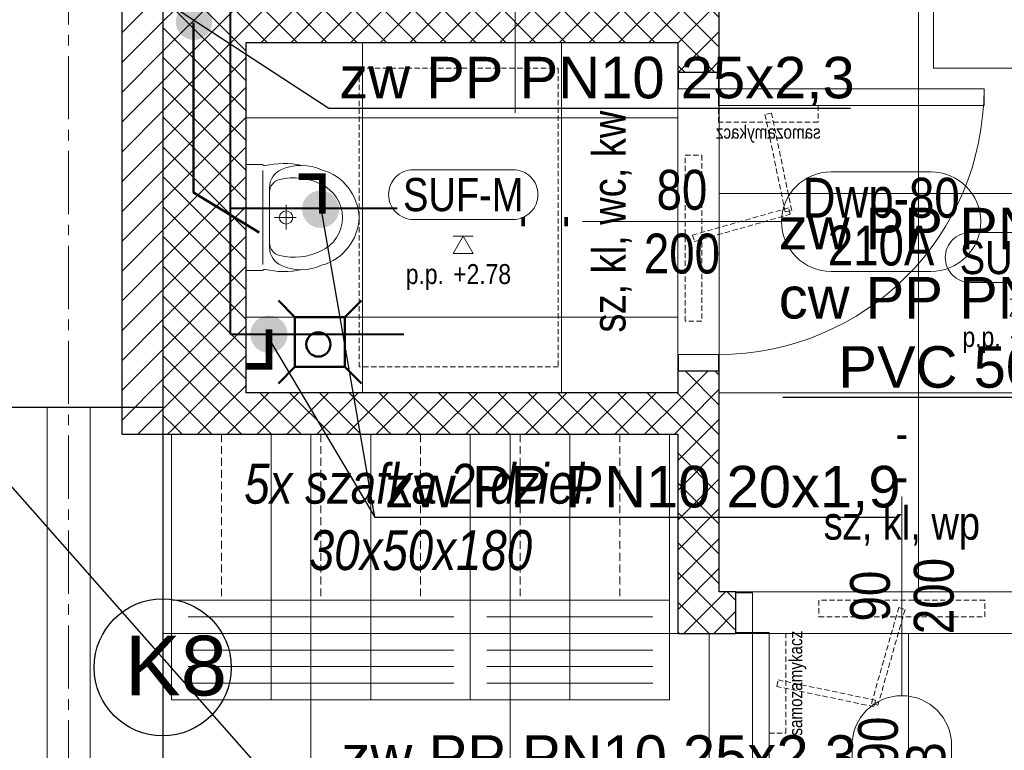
# Model space of a CAD drawing. Header units: millimetres. Extents: x -291747 to 77132, y 46721 to 203932.
# Tile 56 of 110: x 69240 to 69537, y 90922 to 91142. Entities that reach past the tile are written whole.
import ezdxf
from ezdxf.enums import TextEntityAlignment as Align
from ezdxf.lldxf.tags import DXFTag

# ---------------------------------------------------------------- set-up
doc = ezdxf.new("R2010")
doc.units = ezdxf.units.MM
doc.header["$MEASUREMENT"] = 0
for name, pattern in [('xreff_LSN_szatnie_PW_rzuty_14$0$CENTER2', [28.575, 19.05, -3.175, 3.175, -3.175]), ('xreff_LSN_szatnie_PW_rzuty_14$0$DASHED', [19.05, 12.7, -6.35]), ('xreff_LSN_szatnie_PW_rzuty_14$0$HIDDEN2', [4.7625, 3.175, -1.5875])]:
    doc.linetypes.add(name, pattern=pattern)
doc.layers.get('0').update_dxf_attribs({"lineweight": 9})
doc.layers.get('Defpoints').update_dxf_attribs({"lineweight": 9})
for name, color, linetype, lineweight in [('FL-xref', 250, 'Continuous', 9), ('FL_ks_nad posadzka', 12, 'Continuous', 50), ('FL_ks_pod stropem', 190, 'Continuous', 50), ('FL_opisy_kanaliza', 1, 'Continuous', 25), ('FL_opisy_woda', 7, 'Continuous', 25), ('FL_Zimna_woda-do odbiorników', 5, 'SOLID', 40), ('xreff_LSN_szatnie_PW_rzuty_14$0$A drzwi płytowe', 252, 'Continuous', 9), ('xreff_LSN_szatnie_PW_rzuty_14$0$A drzwi samozamykacze', 252, 'Continuous', 9), ('xreff_LSN_szatnie_PW_rzuty_14$0$A hatch', 8, 'Continuous', 5), ('xreff_LSN_szatnie_PW_rzuty_14$0$A hatch ściany', 252, 'Continuous', 9), ('xreff_LSN_szatnie_PW_rzuty_14$0$A opis pom', 252, 'Continuous', 9), ('xreff_LSN_szatnie_PW_rzuty_14$0$A opis pom pow', 252, 'Continuous', 9), ('xreff_LSN_szatnie_PW_rzuty_14$0$A opis stolarka', 252, 'Continuous', 9), ('xreff_LSN_szatnie_PW_rzuty_14$0$A opis stolarka NWD typ', 252, 'Continuous', 9), ('xreff_LSN_szatnie_PW_rzuty_14$0$A opis stolarka NWD wyposażenie', 252, 'Continuous', 9), ('xreff_LSN_szatnie_PW_rzuty_14$0$A opis technologia', 8, 'Continuous', 13), ('xreff_LSN_szatnie_PW_rzuty_14$0$A sufit', 252, 'Continuous', 9), ('xreff_LSN_szatnie_PW_rzuty_14$0$A sufit obrys', 252, 'Continuous', 9), ('xreff_LSN_szatnie_PW_rzuty_14$0$A sufit podwieszany opis', 8, 'Continuous', 13), ('xreff_LSN_szatnie_PW_rzuty_14$0$A widok wyżej', 252, 'xreff_LSN_szatnie_PW_rzuty_14$0$DASHED', 9), ('xreff_LSN_szatnie_PW_rzuty_14$0$A wyposazenie meblowe', 8, 'Continuous', 9), ('xreff_LSN_szatnie_PW_rzuty_14$0$A wyposazenie sanitarne', 8, 'Continuous', 9), ('xreff_LSN_szatnie_PW_rzuty_14$0$A-Wall', 252, 'Continuous', 9), ('xreff_LSN_szatnie_PW_rzuty_14$0$S-Grid-Iden', 8, 'xreff_LSN_szatnie_PW_rzuty_14$0$CENTER2', 9)]:
    doc.layers.add(name, color=color, linetype=linetype, lineweight=lineweight)
doc.layers.add('xreff_LSN_szatnie_PW_rzuty_14$0$A opis ppoż drzwi', color=252, linetype='Continuous', lineweight=9, transparency=0.25)
doc.styles.get("Standard").update_dxf_attribs({"font": 'arial.ttf'})
doc.styles.add('xreff_LSN_szatnie_PW_rzuty_14$0$STYL ASA', font='ARIALN.TTF')
tags = doc.linetypes.add('SOLID', pattern=[10, 10, 0]).pattern_tags.tags
tags[6:7] = [DXFTag(74, 4), DXFTag(75, 0), DXFTag(340, '0'), DXFTag(46, 0.0), DXFTag(50, 0.0), DXFTag(44, 0.0), DXFTag(45, 0.0)]
tags[4:5] = [DXFTag(74, 4), DXFTag(75, 0), DXFTag(340, '0'), DXFTag(46, 0.0), DXFTag(50, 0.0), DXFTag(44, 0.0), DXFTag(45, 0.0)]
doc.linetypes.add('ZIGZAG', pattern='A,0.0001,-0.2,[131,LTYPESHP.SHX,S=0.2,R=0,X=-0.2,Y=0],-0.4,[131,LTYPESHP.SHX,S=0.2,R=180,X=0.2,Y=0],-0.2', length=0.8001)
doc.dimstyles.get("Standard").update_dxf_attribs({"dimtxt": 0.18, "dimasz": 0.18, "dimexe": 0.18, "dimexo": 0.0625, "dimgap": 0.09, "dimtad": 0, "dimtih": 1, "dimtoh": 1, "dimdec": 4, "dimzin": 0, "dimdsep": 46, "dimtxsty": 'Standard', "dimcen": 0.09, "dimadec": 0, "dimazin": 0, "dimtfac": 1, "dimtdec": 4, "dimtofl": 0, "dimtmove": 0, "dimatfit": 3, "dimfxl": 1, "dimtolj": 1, "dimtzin": 0, "dimarcsym": 0})
pattern_1 = [(45, (0, 0), (-4.49012806, 4.49012806), []), (135, (0, 0), (-4.49012806, -4.49012806), [])]

# ---------------------------------------------------------------- blocks, each defined once
blk = doc.blocks.new('xreff_LSN_szatnie_PW_rzuty_14$0$samozamykacz')
at = {"linetype": 'xreff_LSN_szatnie_PW_rzuty_14$0$HIDDEN2', "ltscale": 0.5}
for points in [[(10, -5), (60, -5), (60, 0), (10, 0)], [(25.86, -31.09), (34.04, -2.23), (35.96, -2.77), (27.78, -31.64)], [(0, -40), (0, -10), (-5, -10), (-5, -40)], [(-2.3, -24.02), (27.08, -30.11), (26.67, -32.07), (-2.7, -25.98)]]:
    blk.add_lwpolyline(points, close=True, dxfattribs=at)
at = {"insert": (1, -25), "char_height": 4, "attachment_point": 2, "rotation": 90, "style": 'xreff_LSN_szatnie_PW_rzuty_14$0$STYL ASA'}
blk.add_mtext_dynamic_manual_height_columns('\\pxqc;samozamykacz', width=75.7344, gutter_width=1, heights=[0], dxfattribs=at)
blk = doc.blocks.new('xreff_LSN_szatnie_PW_rzuty_14$0$pisuar')
at = {"color": 0, "linetype": 'ByBlock', "lineweight": -2, "ltscale": 0.15}
for p, q in [((-16, 0), (-16, -4.71)), ((-16, 0), (16, 0)), ((16, 0), (16, -4.71)), ((0, -5), (-14.18, -5)), ((0, -5), (14.18, -5)), ((-8.97, -7), (0, -7)), ((8.97, -7), (0, -7)), ((0, -8.55), (0, -15.08)), ((-3.59, -12), (3.84, -12))]:
    blk.add_line(p, q, dxfattribs=at)
for points in [[(-15.63, -5.6, 0.108471), (-15.7, -16.67)], [(15.63, -5.6, -0.108471), (15.7, -16.67)]]:
    blk.add_lwpolyline(points, format="xyb", dxfattribs=at)
blk.add_circle((0, -12), 2, dxfattribs=at)
for centre, radius, start, end in [((-15.5, -4.71), 0.5, 180, 231.722), ((16.12, -5.5), 0.5, 128.278, 191.751), ((7.57, -11), 4, 13.2161, 90), ((8.97, -13), 6, 23.4768, 90), ((-6.49, -14.3), 18.45, 333.974, 13.2161), ((0.79, -16.55), 14.92, 335.648, 23.4768), ((0.5, -18.56), 15.45, 195.554, 268.129), ((0, -18), 11, 270, 336.441)]:
    blk.add_arc(centre, radius, start, end, dxfattribs=at)
at = {"color": 0, "linetype": 'ByBlock', "lineweight": -2, "ltscale": 0.15, "extrusion": (0, 0, -1)}
for centre, radius, start, end in [((16.12, -5.5), 0.5, 128.278, 191.751), ((-15.5, -4.71), 0.5, 180, 231.722), ((8.97, -13), 6, 23.4768, 90), ((7.57, -11), 4, 13.2161, 90), ((0.79, -16.55), 14.92, 335.648, 23.4768), ((-6.49, -14.3), 18.45, 333.974, 13.2161), ((0, -18), 11, 270, 336.441), ((0.5, -18.56), 15.45, 195.5535, 268.1291)]:
    blk.add_arc(centre, radius, start, end, dxfattribs=at)
at = {"layer": 'Defpoints', "linetype": 'xreff_LSN_szatnie_PW_rzuty_14$0$HIDDEN2', "ltscale": 0.5}
blk.add_lwpolyline([(-45, -34), (45, -34), (45, -94), (-45, -94)], close=True, dxfattribs=at)
blk = doc.blocks.new('xreff_LSN_szatnie_PW_rzuty_14$0$szafka dwudzielna 30x50x180')
blk.add_lwpolyline([(25, 15), (-25, 15), (-25, -15), (25, -15)], close=True)
at = {"linetype": 'xreff_LSN_szatnie_PW_rzuty_14$0$HIDDEN2', "lineweight": 9, "ltscale": 0.75}
blk.add_lwpolyline([(-25, 0), (25, 0)], dxfattribs=at)
blk = doc.blocks.new('*U5750')
at = {"layer": 'xreff_LSN_szatnie_PW_rzuty_14$0$A wyposazenie meblowe', "xscale": -1, "rotation": 90}
blk.add_blockref('xreff_LSN_szatnie_PW_rzuty_14$0$szafka dwudzielna 30x50x180', (0, 0), dxfattribs=at)
blk = doc.blocks.new('*U5751')
at = {"color": 0, "linetype": 'ByBlock', "lineweight": -2, "transparency": 16777216}
for p in [(0, 0), (30, 0), (60, 0), (90, 0), (120, 0)]:
    blk.add_blockref('*U5750', p, dxfattribs=at)
blk = doc.blocks.new('xreff_LSN_szatnie_PW_rzuty_14$0$lawka3')
blk.add_lwpolyline([(-45, 0), (45, 0), (45, 30), (-45, 30)], close=True)
at = {"lineweight": 9}
for points in [[(-40, 25), (40, 25)], [(-40, 20), (40, 20)], [(-40, 15), (40, 15)], [(-40, 10), (40, 10)], [(-40, 5), (40, 5)]]:
    blk.add_lwpolyline(points, dxfattribs=at)
at = {"layer": 'Defpoints'}
for points in [[(-45, 30), (-15, 30), (-15, 0), (-45, 0)], [(-15, 30), (15, 30), (15, 0), (-15, 0)], [(15, 30), (45, 30), (45, 0), (15, 0)]]:
    blk.add_lwpolyline(points, close=True, dxfattribs=at)
blk = doc.blocks.new('xreff_LSN_szatnie_PW_rzuty_14$0$lawka2')
blk.add_lwpolyline([(-30, 0), (30, 0), (30, 30), (-30, 30)], close=True)
at = {"lineweight": 9}
for points in [[(-25, 25), (25, 25)], [(-25, 20), (25, 20)], [(-25, 15), (25, 15)], [(-25, 10), (25, 10)], [(-25, 5), (25, 5)]]:
    blk.add_lwpolyline(points, dxfattribs=at)
at = {"layer": 'Defpoints'}
for points in [[(-30, 30), (0, 30), (0, 0), (-30, 0)], [(0, 30), (30, 30), (30, 0), (0, 0)]]:
    blk.add_lwpolyline(points, close=True, dxfattribs=at)
blk = doc.blocks.new('xreff_LSN_szatnie_PW_rzuty_14$0$środek')
blk.add_line((0, 0), (0, -10))
blk = doc.blocks.new('xreff_LSN_szatnie_PW_rzuty_14$0$ddtag_DOWN')
at = {"transparency": 33554687}
blk.add_lwpolyline([(0, -30), (0, 30)], dxfattribs=at)
at = {"layer": 'xreff_LSN_szatnie_PW_rzuty_14$0$A opis stolarka NWD typ', "transparency": 33554687}
blk.add_lwpolyline([(15, -75, -1), (-15, -75), (-15, -45, -1), (15, -45)], format="xyb", close=True, dxfattribs=at)
at = {"ltscale": 0.1, "transparency": 33554687, "style": 'xreff_LSN_szatnie_PW_rzuty_14$0$STYL ASA'}
blk.add_attdef('DOORS:SZEROKOŚĆ', text='', height=12, rotation=90, dxfattribs=at).set_placement((0, 0, 0), align=Align.BOTTOM_CENTER)
blk.add_attdef('DOORS:WYSOKOŚĆ', text='', height=12, rotation=90, dxfattribs=at).set_placement((3.6, 0, 0), align=Align.TOP_CENTER)
blk.add_attdef('DOORS:AKUSTYKA', text='', height=10, dxfattribs=at).set_placement((0, 49), align=Align.MIDDLE_CENTER)
at = {"layer": 'xreff_LSN_szatnie_PW_rzuty_14$0$A opis ppoż drzwi', "ltscale": 0.1, "transparency": 33554687, "style": 'xreff_LSN_szatnie_PW_rzuty_14$0$STYL ASA'}
blk.add_attdef('DOORS:PPOŻ', text='', height=10, dxfattribs=at).set_placement((0, 36), align=Align.MIDDLE_CENTER)
at = {"layer": 'xreff_LSN_szatnie_PW_rzuty_14$0$A opis stolarka NWD typ', "ltscale": 0.1, "transparency": 33554687, "style": 'xreff_LSN_szatnie_PW_rzuty_14$0$STYL ASA'}
blk.add_attdef('DOORS:PODTYP', text='', height=12, rotation=90, dxfattribs=at).set_placement((1.2, -60, 0), align=Align.TOP_CENTER)
blk.add_attdef('DOORS:TYP', text='', height=12, rotation=90, dxfattribs=at).set_placement((2.4, -60, 0), align=Align.BOTTOM_CENTER)
at = {"layer": 'xreff_LSN_szatnie_PW_rzuty_14$0$A opis stolarka NWD wyposażenie', "ltscale": 0.1, "transparency": 33554687, "style": 'xreff_LSN_szatnie_PW_rzuty_14$0$STYL ASA'}
blk.add_attdef('DOORS:WYPOSAŻENIE', text='', height=10, dxfattribs=at).set_placement((0, 22), align=Align.MIDDLE_CENTER)
blk = doc.blocks.new('xreff_LSN_szatnie_PW_rzuty_14$0$tag wn')
blk.add_lwpolyline([(-25, -7.5), (25, -7.5), (25, 7.5), (-25, 7.5)], close=True)
at = {"style": 'xreff_LSN_szatnie_PW_rzuty_14$0$STYL ASA'}
blk.add_attdef('ROOM:NO', text='', height=6, dxfattribs=at).set_placement((0, 0), align=Align.MIDDLE_CENTER)
at = {"layer": 'xreff_LSN_szatnie_PW_rzuty_14$0$A opis pom pow', "style": 'xreff_LSN_szatnie_PW_rzuty_14$0$STYL ASA'}
blk.add_attdef('ROOM:AREA', text='', height=6, dxfattribs=at).set_placement((0, -15), align=Align.MIDDLE_CENTER)
blk = doc.blocks.new('xreff_LSN_szatnie_PW_rzuty_14$0$ddtag_RIGHT')
at = {"transparency": 33554687}
blk.add_lwpolyline([(30, 0), (-30, 0)], dxfattribs=at)
at = {"layer": 'xreff_LSN_szatnie_PW_rzuty_14$0$A opis stolarka NWD typ', "transparency": 33554687}
blk.add_lwpolyline([(75, 15, -1), (75, -15), (45, -15, -1), (45, 15)], format="xyb", close=True, dxfattribs=at)
at = {"ltscale": 0.1, "transparency": 33554687, "style": 'xreff_LSN_szatnie_PW_rzuty_14$0$STYL ASA'}
blk.add_attdef('DOORS:AKUSTYKA', text='', height=10, rotation=90, dxfattribs=at).set_placement((-49, 0), align=Align.MIDDLE_CENTER)
blk.add_attdef('DOORS:SZEROKOŚĆ', text='', height=12, dxfattribs=at).set_placement((0, 0, 0), align=Align.BOTTOM_CENTER)
blk.add_attdef('DOORS:WYSOKOŚĆ', text='', height=12, dxfattribs=at).set_placement((0, -3.6, 0), align=Align.TOP_CENTER)
at = {"layer": 'xreff_LSN_szatnie_PW_rzuty_14$0$A opis ppoż drzwi', "ltscale": 0.1, "transparency": 33554687, "style": 'xreff_LSN_szatnie_PW_rzuty_14$0$STYL ASA'}
blk.add_attdef('DOORS:PPOŻ', text='', height=10, rotation=90, dxfattribs=at).set_placement((-36, 0), align=Align.MIDDLE_CENTER)
at = {"layer": 'xreff_LSN_szatnie_PW_rzuty_14$0$A opis stolarka NWD typ', "ltscale": 0.1, "transparency": 33554687, "style": 'xreff_LSN_szatnie_PW_rzuty_14$0$STYL ASA'}
blk.add_attdef('DOORS:TYP', text='', height=12, dxfattribs=at).set_placement((60, -2.4, 0), align=Align.BOTTOM_CENTER)
blk.add_attdef('DOORS:PODTYP', text='', height=12, dxfattribs=at).set_placement((60, -1.2, 0), align=Align.TOP_CENTER)
at = {"layer": 'xreff_LSN_szatnie_PW_rzuty_14$0$A opis stolarka NWD wyposażenie', "ltscale": 0.1, "transparency": 33554687, "style": 'xreff_LSN_szatnie_PW_rzuty_14$0$STYL ASA'}
blk.add_attdef('DOORS:WYPOSAŻENIE', text='', height=10, rotation=90, dxfattribs=at).set_placement((-22, 0), align=Align.MIDDLE_CENTER)
blk = doc.blocks.new('xreff_LSN_szatnie_PW_rzuty_14$0$metka')
blk.add_lwpolyline([(-15, -7.5), (15, -7.5, 0.414214), (22.5, 0), (22.5, 0, 0.414214), (15, 7.5), (-15, 7.5, 0.414214), (-22.5, 0), (-22.5, 0, 0.414214)], format="xyb", close=True)
at = {"style": 'xreff_LSN_szatnie_PW_rzuty_14$0$STYL ASA'}
blk.add_attdef('DETAIL:NO', text='', height=10, dxfattribs=at).set_placement((0, 0), align=Align.MIDDLE_CENTER)
blk = doc.blocks.new('xreff_LSN_szatnie_PW_rzuty_14$0$Anno_Elevation_Label_8')
at = {"color": 0, "linetype": 'ByBlock'}
blk.add_line((-0.05, 0), (0.05, 0), dxfattribs=at)
blk.add_lwpolyline([(0, 0), (-0.05, -0.0866), (0.05, -0.0866)], close=True, dxfattribs=at)
at = {"color": 0, "linetype": 'ByBlock', "style": 'xreff_LSN_szatnie_PW_rzuty_14$0$STYL ASA'}
blk.add_attdef('PREFIX', text='', height=0.1, dxfattribs=at).set_placement((-0.0971, -0.2406), align=Align.RIGHT)
for tag, p in [('ELEVATION', (-0.05, -0.2406)), ('SUFFIX', (-0.05, -0.3811))]:
    blk.add_attdef(tag, p, '', height=0.1, dxfattribs=at)
blk = doc.blocks.new('xreff_LSN_szatnie_PW_rzuty_14')
at = {"layer": 'xreff_LSN_szatnie_PW_rzuty_14$0$A hatch', "linetype": 'Continuous', "lineweight": 5}
h = blk.add_hatch(dxfattribs=at)
h.set_pattern_fill('ANSI31', color=256, scale=2, style=0)
h.set_pattern_definition([(45, (0, 0), (-4.49012806, 4.49012806), [])])
h.paths.add_polyline_path([(69271.18, 91017.22), (69283.68, 91017.22), (69283.68, 91185.41), (69271.18, 91185.41)], flags=0)
at = {"layer": 'xreff_LSN_szatnie_PW_rzuty_14$0$A hatch ściany', "linetype": 'Continuous', "lineweight": 9}
h = blk.add_hatch(dxfattribs=at)
h.set_pattern_fill('ANSI37', color=256, scale=2, style=0)
h.set_pattern_definition([(45, (0, 0), (-4.49012806, 4.49012806), []), (135, (0, 0), (-4.49012806, -4.49012806), [])])
h.paths.add_polyline_path([(69438.68, 90957.22), (69451.18, 90969.72), (69451.18, 91017.22), (69441.81, 91021.39), (69438.68, 91017.22)], flags=0)
h.paths.add_polyline_path([(69438.68, 91029.72), (69441.81, 91021.39), (69451.18, 91017.22), (69451.18, 91036.23), (69438.68, 91036.23)], flags=0)
h.paths.add_polyline_path([(69438.68, 91126.23), (69451.18, 91126.23), (69451.18, 91147.72), (69441.81, 91143.55), (69438.68, 91135.22)], flags=0)
h.paths.add_polyline_path([(69438.68, 91147.72), (69441.81, 91143.55), (69451.18, 91147.72), (69451.18, 91152.72), (69438.68, 91152.72)], flags=0)
h.paths.add_polyline_path([(69438.68, 91242.72), (69451.18, 91242.72), (69451.18, 91257.72), (69442.85, 91260.85), (69438.68, 91257.72)], flags=0)
h = blk.add_hatch(dxfattribs=at)
h.set_pattern_fill('ANSI37', color=256, scale=2, angle=-360, style=0)
h.set_pattern_definition([(45, (0, 0), (-4.49012806, 4.49012806), []), (135, (0, 0), (-4.49012806, -4.49012806), [])])
h.paths.add_polyline_path([(69308.68, 91257.72), (69292.02, 91259.8), (69283.68, 91257.72), (69283.68, 91147.72), (69301.39, 91143.55), (69308.68, 91147.72)], flags=0)
h.paths.add_polyline_path([(69308.68, 91135.22), (69301.39, 91143.55), (69283.68, 91147.72), (69283.68, 91017.22), (69308.68, 91029.72)], flags=0)
h = blk.add_hatch(dxfattribs=at)
h.set_pattern_fill('ANSI37', color=256, scale=2, style=0)
h.set_pattern_definition(pattern_1)
h.paths.add_polyline_path([(69308.68, 91147.72), (69301.39, 91143.55), (69308.68, 91135.22), (69438.68, 91135.22), (69441.81, 91143.55), (69438.68, 91147.72)], flags=0)
h = blk.add_hatch(dxfattribs=at)
h.set_pattern_fill('ANSI37', color=256, scale=2, style=0)
h.set_pattern_definition(pattern_1)
h.paths.add_polyline_path([(69308.68, 91029.72), (69283.68, 91017.22), (69438.68, 91017.22), (69441.81, 91021.39), (69438.68, 91029.72)], flags=0)
h = blk.add_hatch(dxfattribs=at)
h.set_pattern_fill('ANSI37', color=256, scale=2, style=0)
h.set_pattern_definition(pattern_1)
h.paths.add_polyline_path([(69451.18, 90969.72), (69438.68, 90957.22), (69456.18, 90957.22), (69456.18, 90969.72)], flags=0)
h.paths.add_polyline_path([(69556.18, 90969.72), (69556.18, 90957.22), (69670.75, 90957.22), (69668.09, 90966.22), (69662.75, 90969.72)], flags=0)
h.paths.add_polyline_path([(69670.75, 90969.72), (69668.09, 90966.22), (69670.75, 90957.22), (69697.68, 90957.22), (69685.18, 90969.72)], flags=0)
at = {"layer": 'xreff_LSN_szatnie_PW_rzuty_14$0$A drzwi płytowe', "linetype": 'Continuous', "lineweight": 9, "ltscale": 0.2}
for points in [[(69438.93, 91121.23), (69438.93, 91126.23), (69450.93, 91126.23), (69450.93, 91121.23)], [(69438.93, 91041.23), (69438.93, 91036.23), (69450.93, 91036.23), (69450.93, 91041.23)], [(69461.18, 90969.47), (69456.18, 90969.47), (69456.18, 90957.47), (69461.18, 90957.47)]]:
    blk.add_lwpolyline(points, close=True, dxfattribs=at)
at = {"layer": 'xreff_LSN_szatnie_PW_rzuty_14$0$A drzwi płytowe', "linetype": 'Continuous', "lineweight": 9}
for points in [[(69450.93, 91121.23), (69450.93, 91116.23), (69530.93, 91116.23), (69530.93, 91121.23)], [(69461.18, 90957.47), (69466.18, 90957.47), (69466.18, 90867.47), (69461.18, 90867.47)]]:
    blk.add_lwpolyline(points, close=True, dxfattribs=at)
at = {"layer": 'xreff_LSN_szatnie_PW_rzuty_14$0$A drzwi płytowe', "linetype": 'Continuous', "lineweight": 9, "ltscale": 0.2}
blk.add_arc((69450.93, 91121.23), 80, 270, 0, dxfattribs=at)
at = {"layer": 'xreff_LSN_szatnie_PW_rzuty_14$0$A drzwi płytowe', "linetype": 'Continuous', "lineweight": 9, "ltscale": 0.2, "extrusion": (0, 0, -1)}
blk.add_arc((-69461.18, 90957.47), 90, 180, 270, dxfattribs=at)
at = {"layer": 'xreff_LSN_szatnie_PW_rzuty_14$0$A opis pom'}
blk.add_lwpolyline([(69389.72, 91314.02), (69389.72, 91114.02)], dxfattribs=at)
at = {"layer": 'xreff_LSN_szatnie_PW_rzuty_14$0$A sufit', "linetype": 'Continuous', "lineweight": 9}
for p, q in [((69451.18, 90969.72), (69451.18, 91257.72)), ((69511.18, 90969.72), (69511.18, 91257.72)), ((69343.68, 91029.72), (69343.68, 91135.22)), ((69403.68, 91029.72), (69403.68, 91135.22)), ((69308.68, 91112.47), (69438.68, 91112.47)), ((69451.18, 91089.72), (69685.18, 91089.72)), ((69308.68, 91052.47), (69438.68, 91052.47)), ((69451.18, 91029.72), (69685.18, 91029.72)), ((69283.68, 91017.22), (69438.68, 91017.22)), ((69451.18, 90969.72), (69662.75, 90969.72)), ((69283.68, 90957.22), (69852.68, 90957.22)), ((69448.18, 90717.22), (69448.18, 90957.22)), ((69508.18, 90717.22), (69508.18, 90957.22))]:
    blk.add_line(p, q, dxfattribs=at)
for points in [[(69328.18, 90717.22), (69328.18, 91017.22)], [(69388.18, 90717.22), (69388.18, 91017.22)]]:
    blk.add_lwpolyline(points, dxfattribs=at)
at = {"layer": 'xreff_LSN_szatnie_PW_rzuty_14$0$A sufit obrys'}
for points in [[(69685.18, 91257.72), (69451.18, 91257.72), (69451.18, 90969.72), (69662.75, 90969.72), (69662.75, 90992.46), (69685.18, 90992.46)], [(69308.68, 91135.22), (69308.68, 91029.72), (69438.68, 91029.72), (69438.68, 91135.22)], [(69852.68, 91017.22), (69697.68, 91017.22), (69697.68, 90957.22), (69438.68, 90957.22), (69438.68, 91017.22), (69283.68, 91017.22), (69283.68, 90717.22), (69852.68, 90717.22)]]:
    blk.add_lwpolyline(points, close=True, dxfattribs=at)
at = {"layer": 'xreff_LSN_szatnie_PW_rzuty_14$0$A widok wyżej', "linetype": 'xreff_LSN_szatnie_PW_rzuty_14$0$DASHED', "lineweight": 9, "ltscale": 0.2}
blk.add_line((69283.68, 91025.22), (69283.68, 91185.22), dxfattribs=at)
at = {"layer": 'xreff_LSN_szatnie_PW_rzuty_14$0$A-Wall', "linetype": 'Continuous', "lineweight": 25}
for p, q in [((69283.68, 91017.22), (69283.68, 91257.72)), ((69271.18, 91185.41), (69271.18, 91017.22)), ((69283.68, 91017.22), (69283.68, 91185.41)), ((69451.18, 91126.23), (69451.18, 91152.72)), ((69308.68, 91029.72), (69308.68, 91135.22)), ((69308.68, 91135.22), (69438.68, 91135.22)), ((69438.68, 91135.22), (69438.68, 91126.23)), ((69438.68, 91126.23), (69451.18, 91126.23)), ((69451.18, 91036.23), (69438.68, 91036.23)), ((69438.68, 91036.23), (69438.68, 91029.72)), ((69451.18, 90969.72), (69451.18, 91036.23)), ((69438.68, 91029.72), (69308.68, 91029.72)), ((69283.68, 91025.22), (69226.68, 91025.22)), ((69283.68, 90832.22), (69283.68, 91025.22)), ((69271.18, 91017.22), (69283.68, 91017.22)), ((69283.68, 91017.22), (69438.68, 91017.22)), ((69438.68, 91017.22), (69438.68, 90957.22)), ((69456.18, 90969.72), (69451.18, 90969.72)), ((69456.18, 90957.22), (69456.18, 90969.72)), ((69438.68, 90957.22), (69456.18, 90957.22))]:
    blk.add_line(p, q, dxfattribs=at)
at = {"layer": 'xreff_LSN_szatnie_PW_rzuty_14$0$A-Wall'}
for points in [[(69248.68, 91025.22), (69248.68, 90822.22)], [(69261.68, 90822.22), (69261.68, 91025.22)]]:
    blk.add_lwpolyline(points, dxfattribs=at)
at = {"layer": 'xreff_LSN_szatnie_PW_rzuty_14$0$S-Grid-Iden'}
blk.add_lwpolyline([(69255.18, 92131.22), (69255.18, 90539.22)], dxfattribs=at)
at = {"xscale": -1}
blk.add_blockref('*U5751', (69421.18, 90992.22), dxfattribs=at)
at = {"layer": 'xreff_LSN_szatnie_PW_rzuty_14$0$A drzwi płytowe', "linetype": 'Continuous', "lineweight": 9, "ltscale": 0.2, "rotation": 270}
blk.add_blockref('xreff_LSN_szatnie_PW_rzuty_14$0$środek', (69444.93, 91081.23), dxfattribs=at)
at = {"layer": 'xreff_LSN_szatnie_PW_rzuty_14$0$A drzwi płytowe', "linetype": 'Continuous', "lineweight": 9, "ltscale": 0.2, "extrusion": (0, 0, -1), "zscale": -1, "rotation": 180}
blk.add_blockref('xreff_LSN_szatnie_PW_rzuty_14$0$środek', (-69506.18, 90963.47), dxfattribs=at)
at = {"layer": 'xreff_LSN_szatnie_PW_rzuty_14$0$A drzwi samozamykacze', "xscale": -1, "rotation": 90}
blk.add_blockref('xreff_LSN_szatnie_PW_rzuty_14$0$samozamykacz', (69440.93, 91111.23), dxfattribs=at)
at = {"layer": 'xreff_LSN_szatnie_PW_rzuty_14$0$A drzwi samozamykacze'}
blk.add_blockref('xreff_LSN_szatnie_PW_rzuty_14$0$samozamykacz', (69471.18, 90967.22), dxfattribs=at)
at = {"layer": 'xreff_LSN_szatnie_PW_rzuty_14$0$A opis pom', "linetype": 'Continuous', "lineweight": 9, "xscale": 2, "yscale": 2, "zscale": 2}
blk.add_blockref('xreff_LSN_szatnie_PW_rzuty_14$0$tag wn', (69565.68, 91142.49), dxfattribs=at).add_auto_attribs({'ROOM:NO': '22A', 'ROOM:AREA': '6,70m2'})
at = {"layer": 'xreff_LSN_szatnie_PW_rzuty_14$0$A opis stolarka', "linetype": 'Continuous', "lineweight": 9}
ref = blk.add_blockref('xreff_LSN_szatnie_PW_rzuty_14$0$ddtag_RIGHT', (69439.93, 91081.23), dxfattribs=at)
ref.add_attrib('DOORS:AKUSTYKA', '-', dxfattribs={"layer": '0', "ltscale": 0.1, "height": 10, "rotation": 90, "style": 'xreff_LSN_szatnie_PW_rzuty_14$0$STYL ASA'}).set_placement((69390.93, 91081.23), align=Align.MIDDLE_CENTER)
ref.add_attrib('DOORS:PPOŻ', '-', dxfattribs={"layer": 'xreff_LSN_szatnie_PW_rzuty_14$0$A opis ppoż drzwi', "ltscale": 0.1, "height": 10, "rotation": 90, "style": 'xreff_LSN_szatnie_PW_rzuty_14$0$STYL ASA'}).set_placement((69403.93, 91081.23), align=Align.MIDDLE_CENTER)
ref.add_attrib('DOORS:WYSOKOŚĆ', '200', dxfattribs={"layer": '0', "ltscale": 0.1, "height": 12, "style": 'xreff_LSN_szatnie_PW_rzuty_14$0$STYL ASA'}).set_placement((69439.93, 91077.63, 0), align=Align.TOP_CENTER)
ref.add_attrib('DOORS:SZEROKOŚĆ', '80', dxfattribs={"layer": '0', "ltscale": 0.1, "height": 12, "style": 'xreff_LSN_szatnie_PW_rzuty_14$0$STYL ASA'}).set_placement((69439.93, 91081.23, 0), align=Align.BOTTOM_CENTER)
ref.add_attrib('DOORS:PODTYP', '210A', dxfattribs={"layer": 'xreff_LSN_szatnie_PW_rzuty_14$0$A opis stolarka NWD typ', "ltscale": 0.1, "height": 12, "style": 'xreff_LSN_szatnie_PW_rzuty_14$0$STYL ASA'}).set_placement((69499.93, 91080.03, 0), align=Align.TOP_CENTER)
ref.add_attrib('DOORS:TYP', 'Dwp-80', dxfattribs={"layer": 'xreff_LSN_szatnie_PW_rzuty_14$0$A opis stolarka NWD typ', "ltscale": 0.1, "height": 12, "style": 'xreff_LSN_szatnie_PW_rzuty_14$0$STYL ASA'}).set_placement((69499.93, 91078.83, 0), align=Align.BOTTOM_CENTER)
ref.add_attrib('DOORS:WYPOSAŻENIE', 'sz, kl, wc, kw', dxfattribs={"layer": 'xreff_LSN_szatnie_PW_rzuty_14$0$A opis stolarka NWD wyposażenie', "ltscale": 0.1, "height": 10, "rotation": 90, "style": 'xreff_LSN_szatnie_PW_rzuty_14$0$STYL ASA'}).set_placement((69417.93, 91081.23), align=Align.MIDDLE_CENTER)
ref = blk.add_blockref('xreff_LSN_szatnie_PW_rzuty_14$0$ddtag_DOWN', (69506.18, 90968.47), dxfattribs=at)
ref.add_attrib('DOORS:AKUSTYKA', '-', dxfattribs={"layer": '0', "ltscale": 0.1, "height": 10, "style": 'xreff_LSN_szatnie_PW_rzuty_14$0$STYL ASA'}).set_placement((69506.18, 91017.47), align=Align.MIDDLE_CENTER)
ref.add_attrib('DOORS:PPOŻ', '-', dxfattribs={"layer": 'xreff_LSN_szatnie_PW_rzuty_14$0$A opis ppoż drzwi', "ltscale": 0.1, "height": 10, "style": 'xreff_LSN_szatnie_PW_rzuty_14$0$STYL ASA'}).set_placement((69506.18, 91004.47), align=Align.MIDDLE_CENTER)
ref.add_attrib('DOORS:WYSOKOŚĆ', '200', dxfattribs={"layer": '0', "ltscale": 0.1, "height": 12, "rotation": 90, "style": 'xreff_LSN_szatnie_PW_rzuty_14$0$STYL ASA'}).set_placement((69509.78, 90968.47, 0), align=Align.TOP_CENTER)
ref.add_attrib('DOORS:SZEROKOŚĆ', '90', dxfattribs={"layer": '0', "ltscale": 0.1, "height": 12, "rotation": 90, "style": 'xreff_LSN_szatnie_PW_rzuty_14$0$STYL ASA'}).set_placement((69506.18, 90968.47, 0), align=Align.BOTTOM_CENTER)
ref.add_attrib('DOORS:PODTYP', '200B', dxfattribs={"layer": 'xreff_LSN_szatnie_PW_rzuty_14$0$A opis stolarka NWD typ', "ltscale": 0.1, "height": 12, "rotation": 90, "style": 'xreff_LSN_szatnie_PW_rzuty_14$0$STYL ASA'}).set_placement((69507.38, 90908.47, 0), align=Align.TOP_CENTER)
ref.add_attrib('DOORS:TYP', 'Dwp-90', dxfattribs={"layer": 'xreff_LSN_szatnie_PW_rzuty_14$0$A opis stolarka NWD typ', "ltscale": 0.1, "height": 12, "rotation": 90, "style": 'xreff_LSN_szatnie_PW_rzuty_14$0$STYL ASA'}).set_placement((69508.58, 90908.47, 0), align=Align.BOTTOM_CENTER)
ref.add_attrib('DOORS:WYPOSAŻENIE', 'sz, kl, wp', dxfattribs={"layer": 'xreff_LSN_szatnie_PW_rzuty_14$0$A opis stolarka NWD wyposażenie', "ltscale": 0.1, "height": 10, "style": 'xreff_LSN_szatnie_PW_rzuty_14$0$STYL ASA'}).set_placement((69506.18, 90990.47), align=Align.MIDDLE_CENTER)
at = {"layer": 'xreff_LSN_szatnie_PW_rzuty_14$0$A sufit podwieszany opis', "linetype": 'Continuous', "lineweight": 13}
for p in [(69374.05, 91089.38), (69541.75, 91070.43)]:
    blk.add_blockref('xreff_LSN_szatnie_PW_rzuty_14$0$metka', p, dxfattribs=at).add_auto_attribs({'DETAIL:NO': 'SUF-M'})
at = {"layer": 'xreff_LSN_szatnie_PW_rzuty_14$0$A sufit podwieszany opis', "linetype": 'Continuous', "lineweight": 13, "xscale": 60, "yscale": 60, "zscale": 60}
for p in [(69374.05, 91076.88, 278), (69541.75, 91057.93, 278)]:
    blk.add_blockref('xreff_LSN_szatnie_PW_rzuty_14$0$Anno_Elevation_Label_8', p, dxfattribs=at).add_auto_attribs({'PREFIX': 'p.p.', 'ELEVATION': '+2.78'})
at = {"layer": 'xreff_LSN_szatnie_PW_rzuty_14$0$A wyposazenie meblowe', "rotation": 180}
for name, p in [('xreff_LSN_szatnie_PW_rzuty_14$0$lawka3', (69331.18, 90967.22)), ('xreff_LSN_szatnie_PW_rzuty_14$0$lawka2', (69406.18, 90967.22))]:
    blk.add_blockref(name, p, dxfattribs=at)
at = {"layer": 'xreff_LSN_szatnie_PW_rzuty_14$0$A wyposazenie sanitarne', "rotation": 90}
blk.add_blockref('xreff_LSN_szatnie_PW_rzuty_14$0$pisuar', (69308.68, 91082.47), dxfattribs=at)
at = {"layer": 'xreff_LSN_szatnie_PW_rzuty_14$0$A opis technologia', "insert": (69361.18, 90992.22), "char_height": 12, "attachment_point": 5, "style": 'xreff_LSN_szatnie_PW_rzuty_14$0$STYL ASA'}
blk.add_mtext_dynamic_manual_height_columns('{\\fArial Narrow|b0|i1|c238|p34;5x szafka 2-dziel. 30x50x180}', width=141.308, gutter_width=1, heights=[0], dxfattribs=at)
blk = doc.blocks.new('wpust')
for p, q in [((5462.5, 499.5), (5467.5, 494.5)), ((5482.5, 494.5), (5487.5, 499.5)), ((5462.5, 474.5), (5467.5, 479.5)), ((5482.5, 479.5), (5487.5, 474.5))]:
    blk.add_line(p, q)
blk.add_lwpolyline([(5467.5, 494.5), (5482.5, 494.5), (5482.5, 479.5), (5467.5, 479.5)], close=True)

msp = doc.modelspace()

# ---------------------------------------------------------------- block references
at = {"layer": 'FL-xref'}
msp.add_blockref('xreff_LSN_szatnie_PW_rzuty_14', (0, 0), dxfattribs=at)

# ---------------------------------------------------------------- next in the draw order: hatches: boundary and pattern name
at = {"layer": 'FL_ks_nad posadzka'}
msp.add_hatch(color=256, dxfattribs=at).paths.add_polyline_path([(69292.96, 91146.96, 1), (69292.96, 91135.96, 1)])
at = {"layer": 'FL_Zimna_woda-do odbiorników'}
for points in [[(69325.47, 91084.98, -1), (69336.72, 91084.98, -1)], [(69315.51, 91041.68, 1), (69315.51, 91052.93, 1)]]:
    msp.add_hatch(color=256, dxfattribs=at).paths.add_polyline_path(points)

# ---------------------------------------------------------------- next in the draw order: linework, layer by layer
at = {"layer": 'FL_ks_nad posadzka'}
msp.add_lwpolyline([(69312.54, 91077.99), (69292.82, 91089.97), (69292.82, 91141.07)], dxfattribs=at)
at = {"layer": 'FL_ks_pod stropem'}
msp.add_circle((69330.42, 91044.25), 3.66, dxfattribs=at)
at = {"layer": 'FL_opisy_kanaliza'}
msp.add_circle((69283.5, 90947), 20.64, dxfattribs=at)
at = {"layer": 'FL_opisy_woda'}
msp.add_line((69347.38, 90992.22), (69331.6, 91083.6), dxfattribs=at)
at = {"layer": 'FL_Zimna_woda-do odbiorników'}
for p, q in [((69303.95, 91047.3), (69303.95, 91202.94)), ((69354.15, 91085.24), (69303.95, 91085.24)), ((69303.95, 91047.3), (69325.46, 91047.3))]:
    msp.add_line(p, q, dxfattribs=at)
at = {"layer": 'FL_Zimna_woda-do odbiorników', "linetype": 'ZIGZAG', "ltscale": 10}
msp.add_line((69325.46, 91047.3), (69356.12, 91047.3), dxfattribs=at)
at = {"layer": 'FL_Zimna_woda-do odbiorników', "const_width": 2}
for points in [[(69331.6, 91083.6), (69331.6, 91094.74), (69324.5, 91094.74)], [(69315.51, 91048.82), (69315.51, 91037.69), (69308.41, 91037.69)]]:
    msp.add_lwpolyline(points, dxfattribs=at)

# ---------------------------------------------------------------- next in the draw order: block references
at = {"layer": 'FL_ks_nad posadzka'}
msp.add_blockref('wpust', (63855.86, 90557.97), dxfattribs=at)

# ---------------------------------------------------------------- next in the draw order: texts
at = {"layer": 'FL_opisy_kanaliza', "insert": (69272.15, 90938.27), "char_height": 18, "attachment_point": 7}
msp.add_mtext('K8', dxfattribs=at)
at = {"layer": 'FL_opisy_woda', "char_height": 12.5}
for s, insert, attachment_point in [('zw PP PN10 25x2,3\\P', (69336.69, 91116.05), 7), ('zw PP PN10 20x1,9\\Pcw PP PN20 20x3,4\\PPVC 50, imin=2%\\P', (69624.37, 91028.9), 9), ('zw PP PN10 20x1,9\\P', (69350.5, 90992.85), 7), ('zw PP PN10 25x2,3\\Pcw PP PN20 20x3,4\\P', (69337.37, 90890.88), 7)]:
    msp.add_mtext(s, dxfattribs=dict(at, insert=insert, attachment_point=attachment_point))

# ---------------------------------------------------------------- next in the draw order: leaders
at = {"layer": 'FL_opisy_woda', "annotation_type": 0, "has_hookline": 1}
for points, hookline_direction, text_width in [([(69264.91, 91160.22), (69333.56, 91115.43), (69336.06, 91115.43)], 0, 154.04), ([(69314.71, 91047.3), (69347.38, 90992.22), (69349.88, 90992.22)], 0, 154.06), ([(69212.89, 91029.72), (69335.53, 90890.88), (69338.03, 90890.88)], 0, 154.04), ([(69654.56, 90977.59), (69627.5, 91028.27), (69625, 91028.27)], 1, 154.06)]:
    msp.add_leader(points, dimstyle='Standard', override={"dimtxt": 2.5, "dimasz": 2.5, "dimexe": 1.25, "dimexo": 0.625, "dimgap": 0.625, "dimtad": 1, "dimtih": 0, "dimtoh": 0, "dimdec": 2, "dimzin": 8, "dimdsep": 44, "dimcen": 2.5, "dimtdec": 2, "dimtofl": 1, "dimldrblk": 'None', "dimtolj": 0, "dimtzin": 8}, dxfattribs=dict(at, hookline_direction=hookline_direction, text_width=text_width))

doc.saveas('drawing.dxf')
